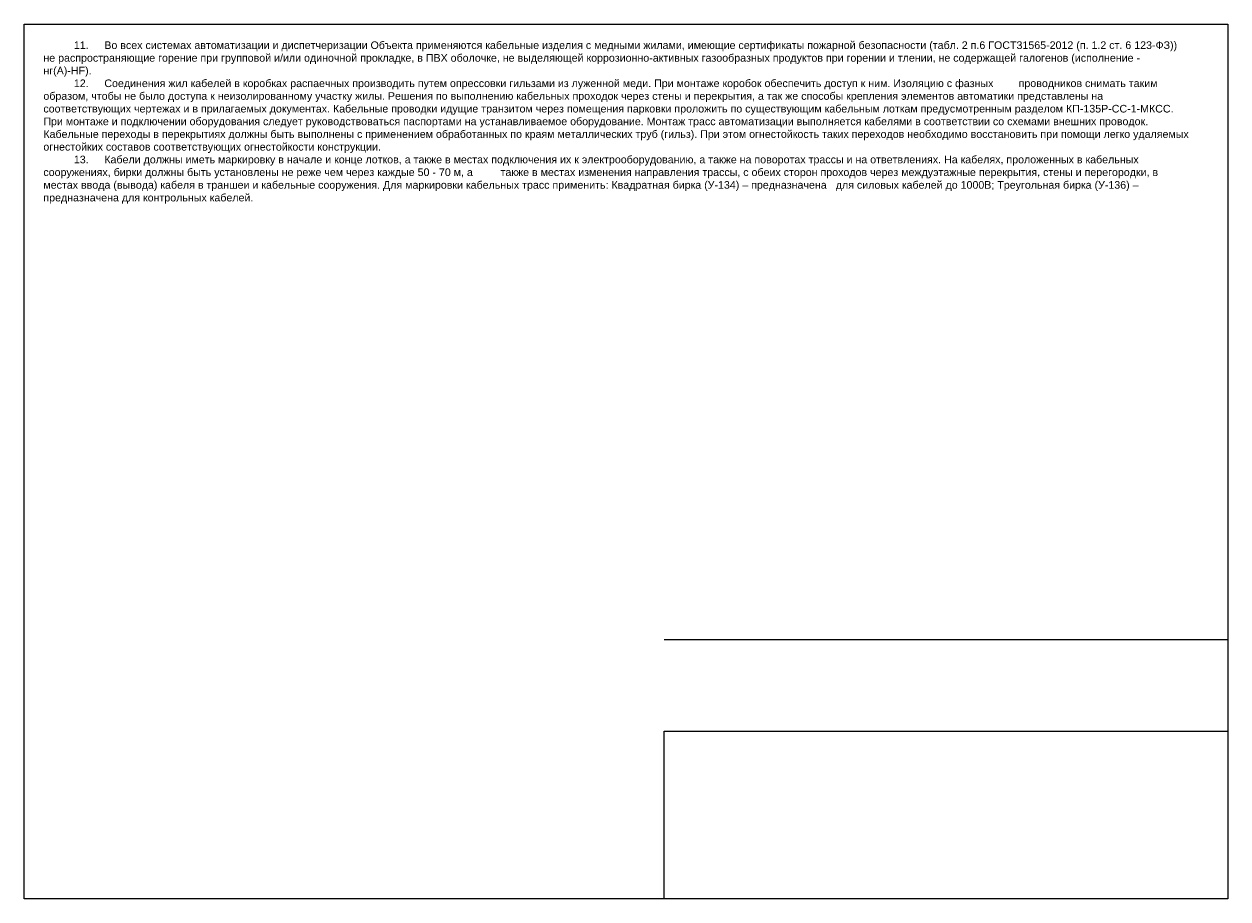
# Model space of a CAD drawing. Header units: millimetres. Extents: x -504 to 1235, y -368 to 611.
# Tile 5 of 8: x 840 to 1235, y -346 to -59. Entities that reach past the tile are written whole.
import ezdxf

# ---------------------------------------------------------------- set-up
doc = ezdxf.new("R2010")
doc.units = ezdxf.units.MM
doc.layers.get('0').update_dxf_attribs({"lineweight": 15})
doc.layers.add('UNPLOTTED', color=2, linetype='Continuous', plot=False)
doc.styles.add('CP.Text', font='arial.ttf')

# ---------------------------------------------------------------- blocks, each defined once
blk = doc.blocks.new('*U13')
at = {"layer": 'UNPLOTTED'}
blk.add_line((0, 85), (-185, 85), dxfattribs=at)
for points in [[(0, 0), (-395, 0), (-395, 287), (0, 287)], [(-185, 55), (0, 55), (0, 0), (-185, 0)]]:
    blk.add_lwpolyline(points, close=True, dxfattribs=at)

msp = doc.modelspace()

# ---------------------------------------------------------------- block references
at = {"layer": 'UNPLOTTED'}
msp.add_blockref('*U13', (1234.69, -346.01), dxfattribs=at)

# ---------------------------------------------------------------- texts
at = {"insert": (846.02, -64.68), "char_height": 2.5, "width": 375.1304, "attachment_point": 1, "style": 'CP.Text'}
msp.add_mtext('\\A1;\\pxi4,t3;11.^IВо всех системах автоматизации и диспетчеризации Объекта применяются кабельные изделия с медными жилами, имеющие сертификаты пожарной безопасности (табл. 2 п.6 ГОСТ31565-2012 (п.\\~1.2\\~ст.\\~6 123-ФЗ)) не распространяющие горение при групповой и/или одиночной прокладке, в ПВХ оболочке, не выделяющей коррозионно-активных газообразных продуктов при горении и тлении, не содержащей галогенов (исполнение - нг(А)-HF).\\P12.^IСоединения жил кабелей в коробках распаечных производить путем опрессовки гильзами из луженной меди. При монтаже коробок обеспечить доступ к ним. Изоляцию с фазных^Iпроводников снимать таким образом, чтобы не было доступа к неизолированному участку жилы. Решения по выполнению кабельных проходок через стены и перекрытия, а так же способы крепления элементов автоматики представлены на соответствующих чертежах и в прилагаемых документах. Кабельные проводки идущие транзитом через помещения парковки проложить по существующим кабельным лоткам предусмотренным разделом КП-135Р-СС-1-МКСС. При монтаже и подключении оборудования следует руководствоваться паспортами на устанавливаемое оборудование. Монтаж трасс автоматизации выполняется кабелями в соответствии со схемами внешних проводок. Кабельные переходы в перекрытиях должны быть выполнены с применением обработанных по краям металлических труб (гильз). При этом огнестойкость таких переходов необходимо восстановить при помощи легко удаляемых огнестойких составов соответствующих огнестойкости конструкции.\\P13.^IКабели должны иметь маркировку в начале и конце лотков, а также в местах подключения их к электрооборудованию, а также на поворотах трассы и на ответвлениях. На кабелях, проложенных в кабельных сооружениях, бирки должны быть установлены не реже чем через каждые 50 - 70 м, а^Iтакже в местах изменения направления трассы, с обеих сторон проходов через междуэтажные перекрытия, стены и перегородки, в местах ввода (вывода) кабеля в траншеи и кабельные сооружения. Для маркировки кабельных трасс применить: Квадратная бирка (У-134) – предназначена ^Iдля силовых кабелей до 1000В; Треугольная бирка (У-136) – предназначена для контрольных кабелей.\\P\\pi-4,l4,b0.25,a0.25,tz;', dxfattribs=at)

doc.saveas('drawing.dxf')
